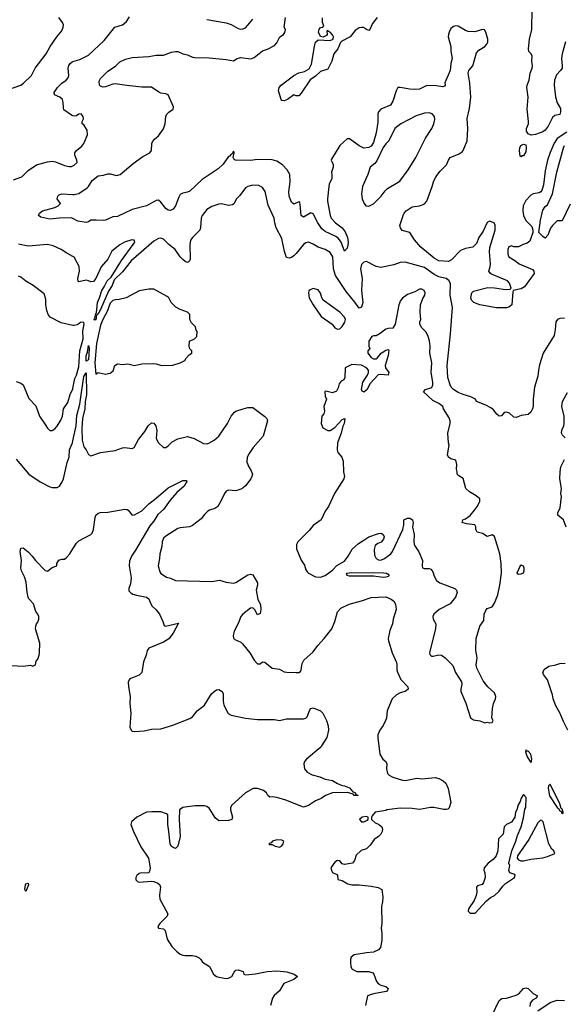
# Model space of a CAD drawing. Header units: inches. Extents: x 2001573 to 2220545, y 644482 to 846830.
# Tile 223 of 256: x 2099560 to 2104068, y 717860 to 726012. Entities that reach past the tile are written whole.
import ezdxf

# ---------------------------------------------------------------- set-up
doc = ezdxf.new("R2010")
doc.units = ezdxf.units.IN
doc.header["$MEASUREMENT"] = 0
for name, color, linetype in [('C0791', 7, 'Continuous'), ('C0792', 7, 'Continuous'), ('C1701', 7, 'Continuous'), ('C1702', 7, 'Continuous')]:
    doc.layers.add(name, color=color, linetype=linetype)

msp = doc.modelspace()

# ---------------------------------------------------------------- linework, layer by layer
at = {"layer": 'C0791', "color": 5, "elevation": 280}
msp.add_lwpolyline([(2099610, 718794), (2099602.9, 718810), (2099607.1, 718850), (2099610, 718857.3), (2099630, 718862), (2099634, 718850)], close=True, dxfattribs=at)
at = {"layer": 'C0792', "color": 5}
for points, elevation in [([(2099451.1, 725428.9), (2099570, 725470.4), (2099593.2, 725486.8), (2099658.7, 725550), (2099689.6, 725610), (2099779.7, 725730), (2099811.5, 725790), (2099867.3, 725870), (2099910, 725920.7), (2099921.6, 725950), (2099922.9, 725970), (2099914, 725990), (2099884.2, 726030)], 360), ([(2100000, 725217.2), (2099990, 725221.2), (2099926.6, 725266.6), (2099922, 725282), (2099921.6, 725330), (2099914.5, 725350), (2099892.3, 725370), (2099849.7, 725389.7), (2099847.1, 725410), (2099873.7, 725450), (2099910, 725485.3), (2099945.6, 725510), (2099962, 725530), (2099966, 725550), (2099962.4, 725610), (2099967.2, 725632.8), (2099977.6, 725650), (2099995.6, 725664.4), (2100000, 725665.7)], 340), ([(2099510, 724685.7), (2099578.4, 724710), (2099630, 724763.6), (2099699.6, 724810), (2099790, 724836.5), (2099830, 724841.8), (2099855.6, 724835.6), (2099930, 724805.3), (2099970, 724795.3), (2099990, 724797.6), (2100000, 724802.2)], 340), ([(2100000, 724365.9), (2099990, 724371.3), (2099890, 724368.9), (2099810, 724360.3), (2099736.4, 724376.4), (2099715.6, 724390), (2099724.2, 724410), (2099749.6, 724430), (2099850, 724456.9), (2099878.4, 724470), (2099890, 724481.6), (2099896.9, 724490), (2099871.3, 724530), (2099875.1, 724550), (2099890, 724564.9), (2099910, 724570.2), (2100000, 724564.4)], 320), ([(2100000, 724052), (2099950, 724078.9), (2099904.5, 724110), (2099838.7, 724138.7), (2099790, 724151.6), (2099630, 724136.9), (2099550, 724154.7)], 340), ([(2100000, 723481.2), (2099903.5, 723503.5), (2099811.8, 723550), (2099795.1, 723570), (2099783.8, 723603.8), (2099776.8, 723650), (2099777.6, 723697.6), (2099762.4, 723742.4), (2099673.2, 723810), (2099610, 723846.3), (2099570, 723880.4), (2099550, 723888.4)], 360), ([(2099530, 723015.8), (2099570, 723003.8), (2099587.8, 722987.8), (2099598.7, 722970), (2099635.4, 722875.4), (2099694.3, 722814.3), (2099724.9, 722730), (2099770, 722660.7), (2099790, 722630.8), (2099810, 722610.8), (2099830, 722610.8), (2099850, 722624), (2099870, 722647.3), (2099902.2, 722697.8), (2099915.8, 722730), (2099921.7, 722790), (2099958.6, 722841.4), (2099978, 722910), (2100000, 722955.6)], 360), ([(2099530, 722373.4), (2099635.5, 722250), (2099730, 722184.9), (2099810, 722144.9), (2099830, 722139.5), (2099870, 722138.7), (2099889.4, 722150), (2099910, 722179.5), (2099922.2, 722210), (2099954.5, 722345.5), (2099969.4, 722390), (2099972.2, 722450), (2099996.7, 722510), (2100000, 722524.8)], 340), ([(2099490, 720664), (2099590, 720659.3), (2099650, 720666.8), (2099670, 720661), (2099690, 720672), (2099698, 720702), (2099710, 720718.8), (2099722, 720750), (2099725.1, 720770), (2099728.2, 720850), (2099692.3, 720970), (2099692.7, 720990), (2099699.3, 721010), (2099710, 721022.8), (2099719.7, 721050), (2099718.3, 721070), (2099711.1, 721090), (2099693.5, 721113.5), (2099675.5, 721175.5), (2099636.1, 721216.1), (2099629.7, 721229.7), (2099621.2, 721270), (2099613.9, 721353.9), (2099600.7, 721400.7), (2099575.9, 721450), (2099570.8, 721470), (2099575.5, 721535.5), (2099564.7, 721610), (2099570, 721638), (2099590, 721639.1), (2099630, 721606.7), (2099664.9, 721570), (2099690, 721535.5), (2099770, 721451), (2099790, 721446), (2099830, 721476), (2099868, 721490), (2099869, 721510), (2099883.2, 721536.8), (2099910, 721546), (2099930, 721544.7), (2099950, 721562.8), (2099975.1, 721590), (2100000, 721629.9)], 320)]:
    msp.add_lwpolyline(points, dxfattribs=dict(at, elevation=elevation))
at = {"layer": 'C1701', "color": 5}
for points, elevation in [([(2102059.3, 720000), (2102051.9, 719988.1), (2101933.4, 719890), (2101919.1, 719870), (2101913.4, 719850), (2101917.3, 719810), (2101941.1, 719781.1), (2101980.9, 719760.9), (2102044.5, 719744.5), (2102090, 719724.2), (2102150, 719712.9), (2102190, 719688.8), (2102230, 719673.1), (2102250, 719670.3), (2102290, 719651.8), (2102318, 719618), (2102338.8, 719610), (2102340.7, 719600.7), (2102362, 719590), (2102330, 719589.7), (2102319.6, 719599.6), (2102274, 719614), (2102150, 719612.2), (2102090.7, 719590), (2102056, 719564), (2102010, 719544.3), (2101950, 719507.1), (2101910, 719493.8), (2101762, 719550), (2101688.1, 719571.9), (2101650, 719578.5), (2101630, 719575.1), (2101613.6, 719590), (2101604.4, 719610), (2101578.7, 719630), (2101530, 719647.7), (2101492.8, 719647.2), (2101429, 719611), (2101317.6, 719510), (2101306.5, 719490), (2101304, 719470), (2101323.1, 719410), (2101315.5, 719390), (2101290, 719383.1), (2101210, 719380.5), (2101203.6, 719383.6), (2101182, 719402), (2101130, 719484.8), (2101110, 719498.4), (2101090, 719503.2), (2101010, 719502.1), (2100910.8, 719490), (2100883, 719470), (2100880.4, 719390), (2100888.2, 719250), (2100870.4, 719169.6), (2100850, 719149.3), (2100830, 719157.2), (2100814, 719170), (2100805.2, 719190), (2100796, 719290), (2100785.2, 719350), (2100785.2, 719430), (2100776.9, 719436.9), (2100730, 719454), (2100654.8, 719454.8), (2100611, 719450), (2100530, 719409.6), (2100485.5, 719370), (2100480.5, 719350), (2100501.3, 719290), (2100564.4, 719164.4), (2100626.4, 719070), (2100639.3, 718990), (2100638, 718970), (2100630, 718949), (2100614, 718946), (2100570, 718949), (2100550, 718944), (2100530, 718928), (2100522.8, 718910), (2100522.8, 718890), (2100536.3, 718876.3), (2100550, 718870.7), (2100650, 718880.7), (2100670, 718877.3), (2100704.1, 718864.1), (2100719.1, 718850), (2100725.5, 718830), (2100716.7, 718763.3), (2100721.7, 718730), (2100787.7, 718610), (2100781.6, 718590), (2100720.3, 718530), (2100704.9, 718504.9), (2100710.4, 718490.4), (2100750, 718483.9), (2100765.5, 718470), (2100780.4, 718400.4), (2100819.9, 718339.9), (2100859.3, 718299.3), (2100890, 718275.5), (2100910, 718267.7), (2100930, 718263), (2100990, 718264.9), (2101018.3, 718258.3), (2101044.6, 718244.6), (2101060.5, 718230), (2101073, 718210), (2101132.5, 718172.5), (2101164.2, 718110), (2101190, 718091.7), (2101210, 718084.2), (2101270, 718074), (2101290, 718076.5), (2101316.9, 718090), (2101334.9, 718125.1), (2101350, 718142), (2101370, 718145.5), (2101410, 718130.8), (2101416, 718110), (2101430, 718103.8), (2101511.2, 718111.2), (2101610, 718131.9), (2101690, 718137.8), (2101771.3, 718128.7), (2101832.4, 718110), (2101859.5, 718090), (2101830, 718065.6), (2101746.3, 718033.7), (2101710, 717973), (2101666.8, 717933.2), (2101653.1, 717910), (2101636.2, 717850)], 320), ([(2102532.9, 720000), (2102542, 719930), (2102564.9, 719890), (2102590.4, 719870), (2102598.4, 719850), (2102596.4, 719810), (2102605.5, 719770), (2102618, 719758), (2102650, 719742), (2102730, 719714.9), (2102750, 719712.7), (2102848.5, 719731.5), (2102890, 719726.7), (2102998.2, 719738.2), (2103030, 719730.3), (2103065.5, 719710), (2103086.4, 719690), (2103107.6, 719647.6), (2103128.2, 719531.8), (2103114.4, 719485.6), (2103104.5, 719475.5), (2103090, 719472.3), (2103070, 719472.3), (2102989, 719491), (2102962, 719490), (2102870, 719472.8), (2102810, 719482.4), (2102710, 719483.5), (2102598, 719470), (2102590, 719465.2), (2102502, 719450), (2102478, 719422), (2102472, 719410), (2102472, 719390), (2102502, 719362), (2102530.7, 719350.7), (2102558, 719330), (2102564.7, 719310), (2102561, 719290), (2102550.6, 719269.4), (2102530, 719248.7), (2102495.3, 719224.7), (2102462, 719178), (2102442, 719158), (2102430, 719148.7), (2102386.4, 719133.6), (2102345.4, 719094.6), (2102332, 719050), (2102314, 719030), (2102250, 719017.2), (2102230, 719024), (2102210, 719049), (2102190, 719052), (2102170, 719038), (2102136.3, 718990), (2102142.8, 718962.8), (2102150, 718952), (2102191.3, 718931.3), (2102194, 718894), (2102230, 718886), (2102277.3, 718857.3), (2102310, 718850.4), (2102370, 718850.3), (2102470, 718839.5), (2102528.1, 718828.1), (2102558.8, 718810), (2102566.8, 718750), (2102564, 718710), (2102554, 718670), (2102558.8, 718530), (2102551, 718490), (2102558.8, 718450), (2102558.8, 718390), (2102546.8, 718330), (2102531.3, 718310), (2102490, 718292.3), (2102430, 718287), (2102330, 718269), (2102304.7, 718250), (2102298, 718230), (2102298, 718210), (2102302, 718170), (2102312, 718150), (2102350, 718131.3), (2102450, 718131.3), (2102482, 718122), (2102492, 718110), (2102514, 718050), (2102530, 718030.8), (2102550, 718018), (2102590, 718006.8), (2102611, 717990), (2102602.8, 717970), (2102594.6, 717965.4), (2102490, 717947.6), (2102439.1, 717930), (2102424, 717850)], 340), ([(2103471.3, 717770), (2103530, 717892.7), (2103550, 717907), (2103590, 717912.3), (2103670, 717934.8), (2103692.1, 717947.9), (2103730, 717990.9), (2103750, 717996.8), (2103770, 717990.1), (2103810, 717950.3), (2103846, 717930), (2103836, 717910), (2103804.2, 717895.8), (2103786, 717870), (2103781.7, 717841.7)], 340), ([(2103850, 717806.3), (2103950, 717876), (2104010, 717893.7), (2104070, 717893.1)], 340)]:
    msp.add_lwpolyline(points, dxfattribs=dict(at, elevation=elevation))
for points, elevation in [([(2103750, 719966), (2103748, 719950), (2103761.7, 719910), (2103790, 719861.6), (2103796.9, 719870), (2103798.8, 719890), (2103790.5, 719930), (2103770, 719956.2), (2103755.3, 719955.3)], 360), ([(2103950, 719684), (2103937.8, 719670), (2103934.2, 719650), (2103945.5, 719585.5), (2104010, 719488.5), (2104020.3, 719480.3), (2104030, 719463), (2104039, 719459), (2104050, 719438.8), (2104057.5, 719442.5), (2104058, 719450), (2104050, 719476), (2104042.7, 719482.7), (2104030, 719519.5)], 360), ([(2103730, 719598), (2103710, 719566), (2103702, 719538), (2103687.5, 719512.5), (2103676, 719470), (2103664.7, 719450), (2103658.8, 719410), (2103630, 719368.7), (2103590, 719349), (2103571, 719330), (2103562.8, 719270), (2103524.7, 719230), (2103517.4, 719130), (2103505.3, 719090), (2103479.8, 719060.2), (2103437, 719030), (2103404.9, 718990), (2103402.8, 718970), (2103411, 718950), (2103413.4, 718910), (2103400.5, 718870), (2103388.1, 718851.9), (2103350, 718840.9), (2103341.6, 718830), (2103343.7, 718790), (2103339.2, 718760.8), (2103321.1, 718718.9), (2103274.8, 718650), (2103272, 718632), (2103290, 718614), (2103330, 718614), (2103424.2, 718715.8), (2103456.5, 718743.5), (2103490, 718761), (2103530, 718797.3), (2103560.4, 718839.6), (2103580.9, 718859.1), (2103655.1, 718910), (2103662, 718930), (2103650, 718939), (2103618, 718950), (2103608.9, 718968.9), (2103618, 719010), (2103609.3, 719030), (2103632.6, 719130), (2103667, 719210), (2103681.1, 719258.9), (2103710, 719330.6), (2103730, 719402.8), (2103742.8, 719477.2), (2103749.4, 719490), (2103751.6, 719571.6)], 360), ([(2102430, 719415.3), (2102394, 719410), (2102372, 719390), (2102390, 719372), (2102410, 719372), (2102430, 719382), (2102446, 719390), (2102446, 719410)], 340), ([(2103870, 719385.1), (2103850, 719362), (2103774.3, 719225.7), (2103681.6, 719090), (2103678.8, 719070), (2103690, 719056), (2103707.7, 719047.7), (2103730, 719047.7), (2103790, 719063), (2103890, 719074), (2103930, 719083.1), (2103988.7, 719110), (2103982, 719130), (2103964.5, 719144.5), (2103939.3, 719190), (2103893.6, 719370), (2103883.2, 719383.2)], 360), ([(2101690, 719221.2), (2101652, 719210), (2101642, 719198), (2101622, 719190), (2101630, 719182), (2101650, 719182), (2101674, 719170), (2101710, 719161), (2101728, 719170), (2101738, 719182), (2101748, 719210), (2101730, 719219)], 340)]:
    msp.add_lwpolyline(points, close=True, dxfattribs=dict(at, elevation=elevation))
at = {"layer": 'C1702', "color": 5}
for points, elevation in [([(2104076.9, 725830), (2104050.4, 725730), (2104043.8, 725690), (2104051.2, 725631.2), (2104049.1, 725610), (2104037.3, 725590), (2104004.6, 725555.4), (2103986.5, 725510), (2103985, 725470), (2103994.7, 725374.7), (2104010, 725322.8), (2104035.4, 725275.4), (2104037.8, 725250), (2104030, 725226.9), (2103990, 725219.5), (2103970, 725200.9), (2103935.6, 725130), (2103910, 725097.7), (2103890, 725083.8), (2103830, 725060.4), (2103794.7, 725054.7), (2103770, 725067.3), (2103755.8, 725090), (2103756, 725110), (2103770.8, 725149.2), (2103773.1, 725170), (2103760.3, 725270), (2103767.9, 725370), (2103758.5, 725450), (2103761.2, 725470), (2103776.5, 725510), (2103786, 725570), (2103802.4, 725610), (2103804.4, 725630), (2103800.6, 725670), (2103803.1, 725710), (2103793.1, 725730), (2103775.6, 725750), (2103771.3, 725771.3), (2103779, 725850), (2103799.3, 725930), (2103801.9, 726101.9)], 280), ([(2100000, 725665.7), (2100057, 725683), (2100130, 725717), (2100259.6, 725840.4), (2100347.6, 725950), (2100410, 725968.8), (2100423.1, 725976.9), (2100443.9, 725996.1), (2100470, 726035.5)], 340), ([(2100000, 724564.4), (2100010, 724563.7), (2100050, 724574), (2100119.6, 724620.4), (2100129.8, 724630.2), (2100159.8, 724680.2), (2100210, 724719.5), (2100254.3, 724725.7), (2100290, 724736.4), (2100310, 724737), (2100361.4, 724721.4), (2100393.3, 724730), (2100498.9, 724821.1), (2100580.5, 724879.5), (2100638, 724910), (2100651.7, 724930), (2100652.9, 724987.1), (2100658.6, 725001.4), (2100676.6, 725023.4), (2100709.4, 725050), (2100750, 725107.7), (2100765.1, 725150), (2100769.7, 725210), (2100778, 725230), (2100793.7, 725246.3), (2100831.9, 725270), (2100832.5, 725290), (2100789.5, 725390), (2100770, 725398.7), (2100730, 725403.5), (2100710.7, 725410.7), (2100650, 725454), (2100570, 725454.3), (2100446.1, 725466.1), (2100350, 725481.3), (2100330, 725479.2), (2100270, 725454.9), (2100250, 725453.2), (2100230, 725461.3), (2100222.2, 725470), (2100217.9, 725502.1), (2100230, 725524.7), (2100290, 725584.5), (2100353.1, 725626.9), (2100390, 725663.1), (2100435.8, 725684.2), (2100490, 725700.2), (2100630, 725706), (2100690, 725719), (2100750, 725717.4), (2100817.8, 725742.2), (2100850, 725749.1), (2100870, 725747.4), (2100910, 725730.3), (2100950, 725720.4), (2100990, 725701.6), (2101010, 725698), (2101130, 725697), (2101270, 725683.6), (2101330, 725670.4), (2101360.7, 725690), (2101390, 725697.8), (2101470, 725689.2), (2101499.9, 725700.1), (2101570, 725754), (2101611.7, 725768.3), (2101670, 725798.7), (2101690, 725819.5), (2101713.8, 725870), (2101744.4, 725890), (2101755, 725905), (2101759.6, 725930), (2101748.4, 725950), (2101761.7, 726030)], 320), ([(2101110, 726014.7), (2101270, 725986.3), (2101310, 725971.4), (2101370, 725938.9), (2101390, 725934.6), (2101410, 725935.3), (2101430, 725945.3), (2101450, 725966.7), (2101490, 726017.6)], 340), ([(2102518.7, 726030), (2102479.4, 725980.6), (2102455.1, 725924.9), (2102450, 725922), (2102430, 725929.7), (2102406.1, 725946.1), (2102390, 725948.5), (2102370, 725944.4), (2102338.2, 725921.8), (2102294.6, 725870), (2102227, 725833), (2102216.5, 725823.5), (2102193.8, 725770), (2102161.7, 725730), (2102145.3, 725670), (2102110, 725601.7), (2102050, 725583.5), (2102010, 725545.1), (2101965.9, 725514.1), (2101890, 725403.7), (2101870, 725382.7), (2101850, 725382.7), (2101830, 725389), (2101776, 725350), (2101750, 725339.3), (2101730, 725342), (2101724, 725350), (2101703.3, 725423.3), (2101707.8, 725450), (2101725.4, 725470), (2101830, 725550.1), (2101870, 725572.4), (2101916.5, 725583.5), (2101956, 725604), (2101976.6, 725643.4), (2101999.8, 725790), (2102010, 725827.3), (2102030, 725844), (2102130, 725841), (2102155.3, 725850), (2102159, 725870), (2102150, 725888), (2102130, 725908), (2102115.3, 725915.3), (2102110, 725926), (2102103.6, 725916.4), (2102104.7, 725890), (2102098.8, 725881.2), (2102072, 725868), (2102050, 725874), (2102034, 725910), (2102038.4, 725930), (2102050, 725947.3), (2102069, 725951), (2102078, 725962), (2102067.5, 725987.5), (2102067.2, 726027.2)], 280), ([(2104090, 725079.9), (2104010, 725029.6), (2103984.2, 724990), (2103950, 724911.7), (2103930, 724849.8), (2103910, 724760.5), (2103895.4, 724644.6), (2103883.3, 724596.7), (2103874.5, 724585.5), (2103860.9, 724579.1), (2103810, 724570.9), (2103790, 724559.9), (2103750, 724513.9), (2103728.2, 724470), (2103724.2, 724430), (2103731.2, 724390), (2103750, 724350.3), (2103798.9, 724298.9), (2103808.4, 724270), (2103806.4, 724250), (2103782.8, 724177.2), (2103759.5, 724160.5), (2103726.8, 724150), (2103690, 724130.8), (2103650, 724132.1), (2103630, 724138.5), (2103610, 724132.5), (2103601.4, 724110), (2103600.2, 724070), (2103610, 724047.4), (2103659.5, 724019.5), (2103695.5, 723990), (2103804.4, 723944.4), (2103816, 723930), (2103817.8, 723910), (2103739.7, 723800.3), (2103710, 723784.6), (2103646, 723770), (2103640.9, 723759.1), (2103634.2, 723650), (2103610, 723632.9), (2103590, 723627.6), (2103507.5, 723627.5), (2103370, 723651.6), (2103320.5, 723670), (2103298.9, 723690), (2103294.3, 723710), (2103302.6, 723750), (2103316.4, 723763.6), (2103434.8, 723794.8), (2103490, 723793.4), (2103580.6, 723779.4), (2103618.8, 723781.2), (2103627, 723790), (2103613.6, 723830), (2103599.1, 723850), (2103465.6, 723905.6), (2103457.6, 723910), (2103444.7, 723930), (2103454.8, 723965.2), (2103456.8, 723990), (2103449.8, 724090), (2103452.7, 724127.3), (2103496.8, 724270), (2103496.4, 724310), (2103487.6, 724330), (2103450, 724344.5), (2103430, 724333.3), (2103397.9, 724262.1), (2103361.8, 724210), (2103340.6, 724159.4), (2103310, 724127.4), (2103250, 724117.2), (2103210, 724100.5), (2103135.6, 724024.4), (2103109.1, 724010.9), (2103030, 724014.5), (2102990, 724037.6), (2102880.4, 724130), (2102828.2, 724190), (2102790, 724249.3), (2102727.1, 724267.1), (2102711.5, 724290), (2102708.1, 724308.1), (2102733.7, 724390), (2102742.6, 724410), (2102759.7, 724430), (2102810, 724463.9), (2102870, 724472.2), (2102899.1, 724480.9), (2102911.9, 724488.1), (2102929.7, 724510), (2102974.6, 724630), (2102985, 724670), (2103004.4, 724710), (2103041.2, 724758.8), (2103094.2, 724810), (2103109.8, 724850.2), (2103124.2, 724870), (2103199.2, 724900.8), (2103222.2, 724917.8), (2103231.1, 724930), (2103264.2, 725010), (2103269.7, 725110), (2103264.9, 725195.1), (2103282.9, 725277.1), (2103293.7, 725370), (2103286.9, 725486.9), (2103271.5, 725570), (2103277, 725590), (2103311.8, 725630), (2103342, 725738), (2103360.4, 725759.6), (2103409.7, 725790), (2103427.2, 725810), (2103434.7, 725830), (2103435.1, 725850), (2103418.4, 725910), (2103406.8, 725926.8), (2103390, 725929.5), (2103327.7, 725912.3), (2103273.7, 725913.7), (2103250, 725921.8), (2103190, 725957.6), (2103170, 725962.2), (2103150, 725956.9), (2103130, 725939.6), (2103114.9, 725910), (2103110.2, 725889.8), (2103108, 725870), (2103130.2, 725790), (2103130.3, 725750.3), (2103141.1, 725690), (2103130, 725648), (2103124.2, 725590), (2103078, 725490), (2103080.7, 725470), (2103077.1, 725462.9), (2103063.5, 725456.5), (2103010, 725464.7), (2102930, 725466.6), (2102870, 725438.1), (2102830, 725435.3), (2102790, 725436.4), (2102708.5, 725451.5), (2102690, 725449.7), (2102676, 725424), (2102650, 725336.9), (2102630, 725305.5), (2102550, 725270.7), (2102530.3, 725250), (2102524.5, 725230), (2102524.6, 725164.6), (2102510, 725075.6), (2102490, 724995.4), (2102470, 724964.1), (2102450, 724952.5), (2102410, 724949.4), (2102370, 724969), (2102290, 725024.8), (2102270, 725026.6), (2102210.3, 724970), (2102141.8, 724858.2), (2102139.5, 724850), (2102154.4, 724814.4), (2102155.7, 724790), (2102140.7, 724750), (2102145.3, 724725.3), (2102143.3, 724696.7), (2102123.2, 724650), (2102119.4, 724630), (2102108, 724530), (2102109.5, 724510), (2102130, 724390.4), (2102139.5, 724370), (2102173.4, 724330), (2102230, 724289.4), (2102254.7, 724254.7), (2102274.6, 724210), (2102279.3, 724170), (2102276.1, 724143.9), (2102270, 724119.6), (2102250, 724095.6), (2102220.2, 724170), (2102199.4, 724199.4), (2102176.4, 724216.4), (2102090, 724258.2), (2102061.6, 724281.6), (2102028.2, 724330), (2101990, 724403.5), (2101970, 724412.8), (2101910, 724377.6), (2101890, 724389.6), (2101882.8, 724482.8), (2101877.8, 724497.8), (2101870, 724505.1), (2101830, 724483.6), (2101810, 724502), (2101789.9, 724549.9), (2101786.8, 724586.8), (2101799.6, 724670), (2101795, 724730), (2101775, 724770), (2101736.8, 724810), (2101690, 724839.8), (2101650, 724852.8), (2101530, 724854.1), (2101470, 724847.5), (2101344, 724850), (2101334.5, 724854.5), (2101326, 724870), (2101334.7, 724910), (2101330, 724922.7), (2101319.7, 724900.3), (2101310, 724897.7), (2101298.1, 724881.9), (2101290, 724878.4), (2101244.7, 724815.3), (2101202.9, 724777.1), (2101070.3, 724690), (2100970, 724593.7), (2100950, 724583.1), (2100910, 724575.1), (2100890, 724563.6), (2100876.7, 724543.3), (2100850, 724469.7), (2100830, 724443.5), (2100810, 724432.2), (2100790, 724435.1), (2100770, 724448.6), (2100730, 724501.3), (2100710, 724518.3), (2100690, 724516), (2100610.1, 724469.9), (2100490, 724440.9), (2100370, 724381.6), (2100330, 724378.7), (2100270, 724353.1), (2100250, 724349), (2100193.6, 724353.6), (2100148.9, 724351.1), (2100130, 724337.2), (2100110, 724332.7), (2100042.8, 724342.8), (2100000, 724365.9)], 320), ([(2100000, 724802.2), (2100010, 724806.7), (2100035.1, 724830), (2100033.7, 724850), (2100016.1, 724890), (2100016.4, 724910), (2100031.3, 724930), (2100074.1, 724965.9), (2100091.9, 724988.1), (2100121, 725059), (2100118, 725098), (2100090, 725142), (2100078, 725150), (2100078, 725170), (2100088.4, 725191.6), (2100085.2, 725210), (2100070, 725231.8), (2100050, 725229), (2100030, 725217.2), (2100010, 725213.2), (2100000, 725217.2)], 340), ([(2104116.5, 724483.5), (2104050, 724348), (2104010, 724346), (2103970, 724308), (2103954.8, 724285.2), (2103933, 724227), (2103910, 724204), (2103890, 724216), (2103858, 724250), (2103871.7, 724351.7), (2103890, 724436), (2103910, 724466), (2103930, 724478), (2103969.6, 724570), (2104007.3, 724750), (2104060.8, 724950), (2104069.2, 724970.8)], 320), ([(2104070, 723541.3), (2104030, 723537.6), (2104011, 723530), (2103997.3, 723510), (2103992.8, 723447.2), (2103983.4, 723396.6), (2103893.4, 723250), (2103864.2, 723155.8), (2103853.4, 723110), (2103850, 723062), (2103822, 722970), (2103810.3, 722870), (2103810.8, 722810), (2103806, 722790), (2103790, 722764), (2103770, 722742), (2103710, 722735.3), (2103670, 722718), (2103650, 722722), (2103613.8, 722753.8), (2103590, 722763.7), (2103570, 722759.3), (2103547.1, 722732.9), (2103530, 722729.5), (2103510, 722746), (2103481.2, 722781.2), (2103458.8, 722798.8), (2103419.6, 722819.6), (2103341.2, 722850), (2103334, 722870), (2103293.2, 722890), (2103230, 722908.2), (2103190, 722926.1), (2103151.7, 722950), (2103131.6, 722970), (2103122.2, 722990), (2103103, 723050), (2103098.1, 723150), (2103126.3, 723410), (2103141.5, 723630), (2103122.3, 723730), (2103127.4, 723827.4), (2103112.9, 723852.9), (2103089.4, 723870), (2103030, 723884.1), (2102990, 723901.9), (2102910, 723960.6), (2102750, 724004.1), (2102710, 724003.1), (2102658.1, 723981.9), (2102550, 723960.5), (2102510, 723969.7), (2102430, 724009.2), (2102410, 724005.2), (2102390, 723984), (2102380.3, 723950), (2102394.5, 723870), (2102390.1, 723770), (2102401.2, 723670), (2102390, 723631.6), (2102370, 723623), (2102334.7, 723674.7), (2102262.4, 723762.4), (2102173.7, 723893.7), (2102156.7, 723950), (2102152.6, 724050), (2102130, 724084.4), (2102090, 724108.4), (2102030, 724127.6), (2101990, 724153.7), (2101950, 724169.7), (2101930, 724165.7), (2101910, 724150.9), (2101850, 724075.1), (2101830, 724056), (2101810, 724042.6), (2101790, 724038), (2101770, 724044.5), (2101751.8, 724091.8), (2101730, 724199.3), (2101683.9, 724290), (2101672.7, 724330), (2101667.7, 724370), (2101616.5, 724476.5), (2101590.9, 724590.9), (2101570, 724621.6), (2101538.6, 724638.6), (2101490, 724642.2), (2101450, 724631.1), (2101430, 724618.7), (2101383.6, 724556.4), (2101356.3, 724530), (2101332.1, 724487.9), (2101321.1, 724478.9), (2101290, 724473.6), (2101230, 724486.3), (2101210, 724486), (2101150, 724466), (2101110, 724441.3), (2101072, 724390), (2101062.6, 724370), (2101058, 724290), (2101052.2, 724270), (2100990, 724209.6), (2100974.2, 724185.8), (2100967.5, 724150), (2100970.3, 724029.7), (2100965.8, 724014.2), (2100955.8, 724004.2), (2100950, 724002), (2100930, 724009.7), (2100910, 724027.8), (2100890, 724048.2), (2100846.9, 724110), (2100794.7, 724150), (2100750, 724195.4), (2100730, 724202.7), (2100710, 724200.6), (2100670, 724178.6), (2100483.1, 724016.9), (2100410, 723925.4), (2100342.3, 723857.7), (2100326.1, 723810), (2100295.4, 723764.6), (2100230, 723611.9), (2100220.1, 723599.9), (2100210, 723573.5), (2100204.9, 723575.1), (2100195.1, 723564.9), (2100190, 723526.9), (2100184.1, 723524.1), (2100175.3, 723530), (2100184.8, 723535.2), (2100182, 723542), (2100190, 723580.5), (2100195.8, 723584.2), (2100203.9, 723670), (2100221.5, 723710), (2100239.5, 723770), (2100260.3, 723799.7), (2100285.5, 723850), (2100318.3, 723881.7), (2100403, 724017), (2100500.4, 724150), (2100512.1, 724170), (2100506.6, 724186.6), (2100489.5, 724189.5), (2100427.7, 724170), (2100390, 724148), (2100323.6, 724096.4), (2100290.3, 724030), (2100233.7, 723966.3), (2100190, 723869.5), (2100170, 723844.5), (2100150, 723842), (2100131, 723851), (2100110, 723854.3), (2100050, 723840.9), (2100043.6, 723850), (2100043, 723870), (2100055.1, 723930), (2100051.8, 723970), (2100010, 724046.6), (2100000, 724052)], 340), ([(2100000, 722955.6), (2100001.4, 722958.6), (2100017.7, 723042.3), (2100030, 723068.8), (2100050, 723138.4), (2100059.4, 723270), (2100086.9, 723370), (2100083.1, 723436.9), (2100093.6, 723490), (2100090, 723506), (2100070, 723507), (2100034.9, 723485.1), (2100010, 723478.9), (2100000, 723481.2)], 360), ([(2100000, 722524.8), (2100027.7, 722650), (2100034.6, 722734.6), (2100057.4, 722830), (2100090, 723058), (2100110, 723087.3), (2100112.6, 722907.4), (2100101.3, 722850), (2100099.1, 722790), (2100080.9, 722710), (2100075.6, 722630), (2100078.6, 722530), (2100090, 722474.8), (2100110, 722450.8), (2100130, 722411), (2100150, 722402), (2100230, 722428), (2100350, 722445.5), (2100411.9, 722468.1), (2100430, 722470.6), (2100490, 722461.6), (2100509, 722470), (2100544.9, 722535.1), (2100596.3, 722603.7), (2100623.5, 722650), (2100650, 722673.4), (2100671.5, 722671.5), (2100688.2, 722650), (2100694.9, 722610), (2100690, 722544.7), (2100710, 722507.7), (2100750, 722471), (2100770, 722470.8), (2100790, 722484), (2100822.5, 722517.5), (2100870, 722542.8), (2100950, 722560.7), (2101003.7, 722543.7), (2101082, 722502), (2101110, 722501.7), (2101126.6, 722506.6), (2101169.4, 722530), (2101210, 722564.9), (2101280.8, 722670), (2101311.7, 722728.3), (2101338, 722762), (2101350, 722770.4), (2101410, 722790.5), (2101450, 722800.7), (2101490, 722800.7), (2101590, 722726.8), (2101606.8, 722710), (2101612.7, 722690), (2101576.5, 722563.5), (2101492.2, 722470), (2101458.7, 722421.3), (2101443.1, 722390), (2101441.3, 722350), (2101455.8, 722310), (2101476.4, 722276.4), (2101486, 722250), (2101482.8, 722230), (2101472.3, 722210), (2101430, 722154), (2101410, 722135.3), (2101390, 722124.4), (2101350, 722110.8), (2101290, 722118), (2101270, 722108), (2101254.6, 722090), (2101229.3, 722030.7), (2101199.7, 721980.3), (2101175.6, 721964.4), (2101131, 721950), (2101118.3, 721941.7), (2101090, 721915.1), (2101061.1, 721878.9), (2100990, 721824.5), (2100965.5, 721814.5), (2100890, 721806), (2100870, 721798.7), (2100770, 721736.9), (2100750, 721718.4), (2100739.5, 721690), (2100736.5, 721650), (2100721.3, 721590), (2100718, 721550), (2100705.5, 721490), (2100719.8, 721439.8), (2100728, 721428), (2100776.8, 721396.8), (2100810, 721388), (2100850, 721368.2), (2101150, 721359.4), (2101213, 721373), (2101270, 721355.4), (2101330, 721346), (2101350, 721352.8), (2101450, 721416.9), (2101470, 721422.3), (2101490, 721417.1), (2101528.2, 721350), (2101528.2, 721330), (2101517.1, 721290), (2101530.5, 721210.5), (2101554.3, 721170), (2101556.1, 721130), (2101550, 721095.3), (2101530, 721084), (2101506.3, 721126.3), (2101490, 721142.7), (2101470, 721139.6), (2101408, 721090), (2101390.5, 721070), (2101370, 721014), (2101336.3, 720950), (2101326, 720910), (2101330.8, 720890.8), (2101341.4, 720881.4), (2101390, 720858.8), (2101405.8, 720845.8), (2101464.9, 720770), (2101500.7, 720710), (2101530, 720678.8), (2101550, 720678.8), (2101570, 720694.8), (2101590, 720694), (2101650, 720643), (2101710, 720636.3), (2101750, 720614), (2101772, 720610), (2101850, 720606.2), (2101871.9, 720608.1), (2101883.5, 720616.5), (2101890.8, 720629.2), (2101899.4, 720680.6), (2101913.3, 720710), (2101990, 720779.1), (2102027.8, 720832.2), (2102081, 720890), (2102143, 720970), (2102168.7, 721030), (2102189.7, 721110), (2102218.7, 721141.3), (2102287.3, 721172.7), (2102390, 721200.2), (2102470, 721229.3), (2102590, 721234.3), (2102635.8, 721215.8), (2102656.7, 721196.7), (2102670, 721173.4), (2102675.6, 721130), (2102652, 721050), (2102647.2, 721010), (2102624.6, 720955.4), (2102611.2, 720890), (2102613.6, 720870), (2102644.7, 720770), (2102678.5, 720690), (2102682.8, 720670), (2102681.7, 720630), (2102687, 720610), (2102714.9, 720550), (2102772.4, 720490), (2102777.1, 720470), (2102750.7, 720450), (2102710, 720438.3), (2102678.2, 720421.8), (2102643.8, 720390), (2102634.9, 720370), (2102603.1, 720290), (2102595.3, 720230), (2102588.5, 720210), (2102570.2, 720169.8), (2102541.6, 720130), (2102524.9, 720090), (2102524.5, 720064.5), (2102532.9, 720000)], 340), ([(2104075.3, 722550), (2104053.2, 722573.2), (2104046, 722590), (2104047.5, 722612.5), (2104063.7, 722650), (2104066.6, 722670), (2104066.6, 722730), (2104046.6, 722810), (2104052.7, 722850), (2104094.5, 722925.5)], 340), ([(2104082.7, 721810), (2104060.7, 721870), (2104014.5, 721910), (2104013.6, 721930), (2104034.5, 721970), (2104044.5, 722064.5), (2104039.3, 722090), (2104045.2, 722130), (2104031.8, 722211.8), (2104033.3, 722270), (2104040.5, 722310), (2104071.1, 722370)], 340), ([(2100000, 721629.9), (2100030, 721678), (2100050, 721698), (2100149, 721750), (2100159.6, 721760.4), (2100171.8, 721790), (2100184.2, 721890), (2100191.3, 721910), (2100210, 721927.2), (2100228.1, 721931.9), (2100290, 721933.4), (2100430, 721959.1), (2100450, 721956), (2100458, 721950), (2100490, 721911), (2100510, 721914), (2100570, 721945.3), (2100630, 722004.6), (2100690.6, 722049.4), (2100790, 722136), (2100910, 722196.9), (2100937.7, 722197.7), (2100944.9, 722190), (2100920.9, 722150), (2100862, 722098), (2100805.4, 722034.6), (2100750, 721958.2), (2100705, 721915), (2100670, 721860.2), (2100637.8, 721822.2), (2100519.2, 721620.8), (2100484.8, 721570), (2100470.2, 721530.2), (2100466.6, 721490), (2100481.8, 721390), (2100477.4, 721342.6), (2100463.4, 721303.4), (2100464.5, 721284.5), (2100483.4, 721263.4), (2100496.4, 721256.4), (2100526.6, 721246.6), (2100610, 721231.9), (2100630, 721217.1), (2100641.8, 721181.8), (2100656.5, 721156.5), (2100690, 721126.4), (2100716.5, 721090), (2100746.4, 721030), (2100756.7, 720996.7), (2100766, 720990), (2100875.3, 721015.3), (2100830, 720931.8), (2100793.6, 720886.4), (2100750, 720859.3), (2100628.5, 720810), (2100615.8, 720790), (2100606, 720750), (2100584.7, 720695.3), (2100570, 720606.9), (2100550, 720585.5), (2100481.5, 720558.5), (2100470.4, 720550), (2100458.7, 720530), (2100460.3, 720490), (2100474.4, 720410), (2100472.2, 720350), (2100479.5, 720270), (2100473.4, 720153.4), (2100482.8, 720130), (2100490, 720122.8), (2100510, 720119.1), (2100590, 720124.9), (2100650, 720138), (2100730, 720142.3), (2100829, 720170), (2100970, 720225.3), (2100990, 720239.3), (2101029.8, 720290.2), (2101090, 720336.4), (2101148.7, 720431.3), (2101168.7, 720451.3), (2101190, 720464.4), (2101210, 720466.4), (2101235.8, 720450), (2101243.7, 720430), (2101243.9, 720370), (2101250, 720336), (2101286.6, 720266.6), (2101310, 720254.4), (2101429.6, 720230.4), (2101530, 720218), (2101670, 720219.5), (2101710, 720211.2), (2101770, 720222.5), (2101910, 720223.9), (2101930, 720229.4), (2101940, 720240), (2101961.5, 720298.5), (2101969.9, 720310.1), (2101990, 720315.7), (2102050.8, 720290.8), (2102070.2, 720270), (2102100.3, 720210), (2102113.8, 720166.2), (2102117.6, 720130), (2102102.6, 720070), (2102059.3, 720000)], 320), ([(2104098.7, 720130), (2104061.3, 720201.3), (2104030, 720274.7), (2103998.3, 720330), (2103975.1, 720390), (2103970, 720422), (2103930, 720546.6), (2103895.1, 720590), (2103889.6, 720610), (2103903.7, 720636.3), (2103940, 720660), (2103999, 720670), (2104030, 720680.9), (2104074.9, 720685.1)], 340)]:
    msp.add_lwpolyline(points, dxfattribs=dict(at, elevation=elevation))
for points, elevation in [([(2102950, 725240.5), (2102910, 725238.3), (2102842.8, 725217.2), (2102715.5, 725150), (2102665.3, 725110), (2102614.9, 725010), (2102590, 724984.5), (2102570, 724954), (2102516.5, 724843.5), (2102498.7, 724821.3), (2102460.3, 724790), (2102443, 724730), (2102398.8, 724630), (2102390.7, 724569.3), (2102394, 724530), (2102410.6, 724490.6), (2102426, 724470), (2102450, 724466.8), (2102490, 724487.7), (2102551.8, 724550), (2102584.7, 724595.3), (2102605.2, 724614.8), (2102706, 724674), (2102776.3, 724770), (2102840.5, 724870), (2102918, 725030), (2102971.5, 725110), (2102989.4, 725150), (2102995.3, 725184.7), (2102993.6, 725210), (2102973.9, 725233.9)], 340), ([(2103710, 724877.2), (2103703.3, 724883.3), (2103697.4, 724930), (2103699.1, 724950), (2103708.5, 724970), (2103730, 724982), (2103750, 724974.8), (2103753.6, 724953.6), (2103750, 724918), (2103730, 724886), (2103716.1, 724883.9)], 280), ([(2100670, 723782), (2100630, 723781.2), (2100550, 723766), (2100441, 723710), (2100384.3, 723695.7), (2100350, 723693.5), (2100330, 723686), (2100310, 723664.1), (2100284.1, 723595.9), (2100250, 723535.4), (2100230, 723482), (2100196.7, 723330), (2100183.3, 723170), (2100190, 723078), (2100209.2, 723090.8), (2100270, 723077.3), (2100310, 723086.8), (2100334.2, 723105.8), (2100346.6, 723150), (2100370, 723162), (2100410, 723157.1), (2100455.8, 723164.2), (2100510, 723148.3), (2100570, 723161.8), (2100670, 723164.9), (2100690, 723164.2), (2100734, 723150), (2100827, 723153), (2100889.1, 723170.9), (2100928.4, 723191.6), (2100938, 723210), (2100963.1, 723236.9), (2100986, 723250), (2100986, 723270), (2100970, 723286), (2100962, 723310), (2100966, 723350), (2101006, 723370), (2101026, 723390), (2101028, 723430), (2101021.2, 723441.2), (2101015.3, 723470), (2100983.1, 723503.1), (2100968.7, 723528.7), (2100968.7, 723570), (2100948, 723590), (2100890, 723612.7), (2100853.3, 723633.3), (2100814, 723670), (2100794, 723710), (2100781.5, 723721.5)], 360), ([(2102890, 723781.6), (2102870, 723780.5), (2102830, 723759.5), (2102770, 723737.6), (2102730, 723707.3), (2102712.4, 723687.6), (2102698, 723650), (2102668.3, 723491.7), (2102650, 723459), (2102610, 723456.2), (2102590, 723449.6), (2102545.3, 723414.7), (2102510, 723394), (2102490, 723395.3), (2102474, 723390), (2102451.3, 723350), (2102451.3, 723310), (2102458, 723290), (2102441, 723270), (2102442, 723250), (2102470, 723216.3), (2102490, 723204.4), (2102510, 723204.4), (2102519.3, 723210), (2102553.2, 723250), (2102590, 723276), (2102610, 723282), (2102616, 723276), (2102610.9, 723230.9), (2102584.4, 723150), (2102588.6, 723128.6), (2102616, 723090), (2102611.3, 723070), (2102550, 723074.5), (2102528.8, 723071.2), (2102460.9, 722999.1), (2102432.8, 722947.2), (2102409.2, 722929.2), (2102406, 722930), (2102395.3, 722935.3), (2102389.3, 722949.3), (2102401.2, 723010), (2102438, 723070), (2102446.6, 723090), (2102446.6, 723110), (2102432.3, 723130), (2102390, 723151.6), (2102310, 723158), (2102254, 723130), (2102252, 723050), (2102242, 723030), (2102221, 723019), (2102203.6, 722996.4), (2102196.9, 722963.1), (2102183.6, 722936.4), (2102150, 722922), (2102105.4, 722934.6), (2102090, 722935.3), (2102084.7, 722930), (2102090, 722894), (2102101, 722870), (2102078, 722810), (2102082, 722770), (2102078, 722750), (2102062, 722730), (2102056, 722670), (2102070, 722632), (2102110, 722611.3), (2102130, 722610.8), (2102170, 722634.8), (2102230, 722702), (2102251, 722710), (2102246, 722670), (2102234.2, 722645.8), (2102220.4, 722590), (2102190.7, 722510), (2102186.8, 722450), (2102194.8, 722430), (2102227.3, 722390), (2102237.5, 722357.5), (2102240.5, 722270), (2102248.2, 722230), (2102242.4, 722210), (2102166, 722090), (2102117.5, 721982.5), (2102090, 721942), (2102054.8, 721870), (2101990, 721823.7), (2101956.1, 721783.9), (2101862, 721690), (2101852.8, 721667.2), (2101852.7, 721630), (2101890, 721536), (2101916.5, 721496.5), (2101930, 721458), (2101940.9, 721440.9), (2101950.5, 721430.5), (2102010, 721400.7), (2102050, 721395.5), (2102090, 721410.5), (2102150, 721454.4), (2102186.4, 721493.6), (2102247.6, 721530), (2102279.5, 721570), (2102311.7, 721628.3), (2102364, 721676), (2102410, 721701.6), (2102450, 721730.5), (2102530, 721757.6), (2102550, 721760.4), (2102557.2, 721757.2), (2102568.9, 721748.9), (2102577.4, 721730), (2102571.2, 721710), (2102552.4, 721687.6), (2102523.8, 721676.2), (2102501.3, 721658.7), (2102493.1, 721626.9), (2102498.2, 721578.2), (2102510.9, 721550.9), (2102530, 721540.2), (2102550, 721537.9), (2102580.3, 721550), (2102631.2, 721588.8), (2102646.6, 721610), (2102731.1, 721790), (2102740.5, 721830), (2102739, 721870), (2102770, 721884), (2102790, 721884), (2102811, 721870), (2102817.3, 721850), (2102810.6, 721809.4), (2102826.7, 721750), (2102822, 721690), (2102824.6, 721670), (2102830, 721654.8), (2102865.1, 721605.1), (2102895.8, 721535.8), (2102890.6, 721490), (2102894, 721474), (2102907.8, 721467.8), (2102948.8, 721468.8), (2102962.6, 721462.6), (2102980.3, 721440.3), (2102990, 721405.5), (2103010, 721369.1), (2103038.8, 721350), (2103161.7, 721301.7), (2103176.3, 721290), (2103182, 721270), (2103167.3, 721230), (2103122.9, 721177.1), (2103032.7, 721130), (2102987.2, 721090), (2102979.5, 721070), (2102983.1, 721050), (2103003.8, 721010), (2103003.1, 720970), (2102952.5, 720772.5), (2102955.6, 720755.6), (2102970, 720742.4), (2102981.7, 720741.7), (2103030, 720752.7), (2103050.4, 720750.4), (2103081, 720730), (2103145.8, 720665.8), (2103168.1, 720608.1), (2103216.3, 720530), (2103220.7, 720510), (2103210.8, 720470), (2103211, 720449), (2103252.5, 720352.5), (2103291, 720231), (2103315.3, 720215.3), (2103370, 720206), (2103410, 720191.3), (2103430, 720196), (2103448, 720192), (2103470, 720194), (2103478, 720210), (2103468, 720230), (2103472.7, 720310), (2103482.7, 720350), (2103499.5, 720390), (2103500.7, 720410), (2103490, 720439.3), (2103436, 720490), (2103397.2, 720537.2), (2103342.9, 720642.9), (2103339.5, 720670), (2103345.6, 720730), (2103335.1, 720790), (2103337.6, 720890), (2103370, 720991.3), (2103400.9, 721039.1), (2103405.6, 721090), (2103418, 721122), (2103430, 721138), (2103470, 721150.8), (2103490, 721181), (2103517.6, 721250), (2103534.7, 721330), (2103548.2, 721430), (2103544.7, 721510), (2103533.3, 721590), (2103490, 721733.2), (2103470, 721746), (2103430, 721732.7), (2103390, 721758), (2103348, 721770), (2103335.3, 721790), (2103334.6, 721814.6), (2103328.7, 721828.7), (2103257.5, 721837.5), (2103222, 721850), (2103228.7, 721870), (2103250, 721879.1), (2103290, 721908), (2103325.2, 721950), (2103350, 721984.7), (2103370, 722024.7), (2103370, 722046), (2103339.3, 722070), (2103282.5, 722102.5), (2103254, 722130), (2103230, 722214), (2103194.6, 722234.6), (2103182, 722250), (2103182, 722270), (2103175.3, 722290), (2103179, 722330), (2103170, 722366), (2103130, 722375.3), (2103108.7, 722390), (2103102, 722410), (2103114, 722490), (2103108.7, 722510), (2103104, 722590), (2103124, 722670), (2103124, 722690), (2103114.8, 722714.8), (2103069, 722790), (2103062.7, 722810), (2103030, 722835.8), (2102979.5, 722859.5), (2102902, 722930), (2102918, 722950), (2102972.1, 722967.9), (2102980.5, 722990), (2102981.1, 723010), (2102966, 723090), (2102970.6, 723170), (2102956.4, 723250), (2102958.5, 723310), (2102953, 723353), (2102942, 723390), (2102925.1, 723425.1), (2102890, 723462), (2102873.2, 723490), (2102873.2, 723510), (2102879.3, 723530), (2102875.6, 723590), (2102878.4, 723650), (2102896.9, 723703.1), (2102914, 723730), (2102917.6, 723750), (2102909.3, 723770)], 360), ([(2101990, 723786), (2101963.4, 723776.6), (2101954, 723766), (2101950.7, 723750), (2101956.3, 723710), (2101990, 723651), (2102054.6, 723554.6), (2102146, 723490), (2102170, 723460.7), (2102190, 723450.6), (2102210, 723453.4), (2102230, 723470.6), (2102252.3, 723507.7), (2102256.9, 723530), (2102249.6, 723550), (2102210, 723591.2), (2102072, 723690), (2102060.7, 723710), (2102050, 723748.7), (2102030, 723775.1)], 360), ([(2100110, 723184.5), (2100110, 723230.6), (2100121.6, 723258.4), (2100130, 723314), (2100135, 723290), (2100130, 723196.2)], 340), ([(2102570, 721393.7), (2102490, 721404.1), (2102290, 721405.2), (2102269.7, 721410), (2102265.1, 721430), (2102310, 721436.1), (2102572.5, 721432.5), (2102596, 721430), (2102610, 721422), (2102617.6, 721410), (2102610, 721403.5), (2102590, 721395.4)], 340), ([(2103710, 721495.3), (2103702, 721490), (2103674, 721430), (2103690, 721422), (2103710, 721424.7), (2103730, 721432), (2103737.2, 721450), (2103737.2, 721470), (2103730, 721488)], 360)]:
    msp.add_lwpolyline(points, close=True, dxfattribs=dict(at, elevation=elevation))

doc.saveas('drawing.dxf')
